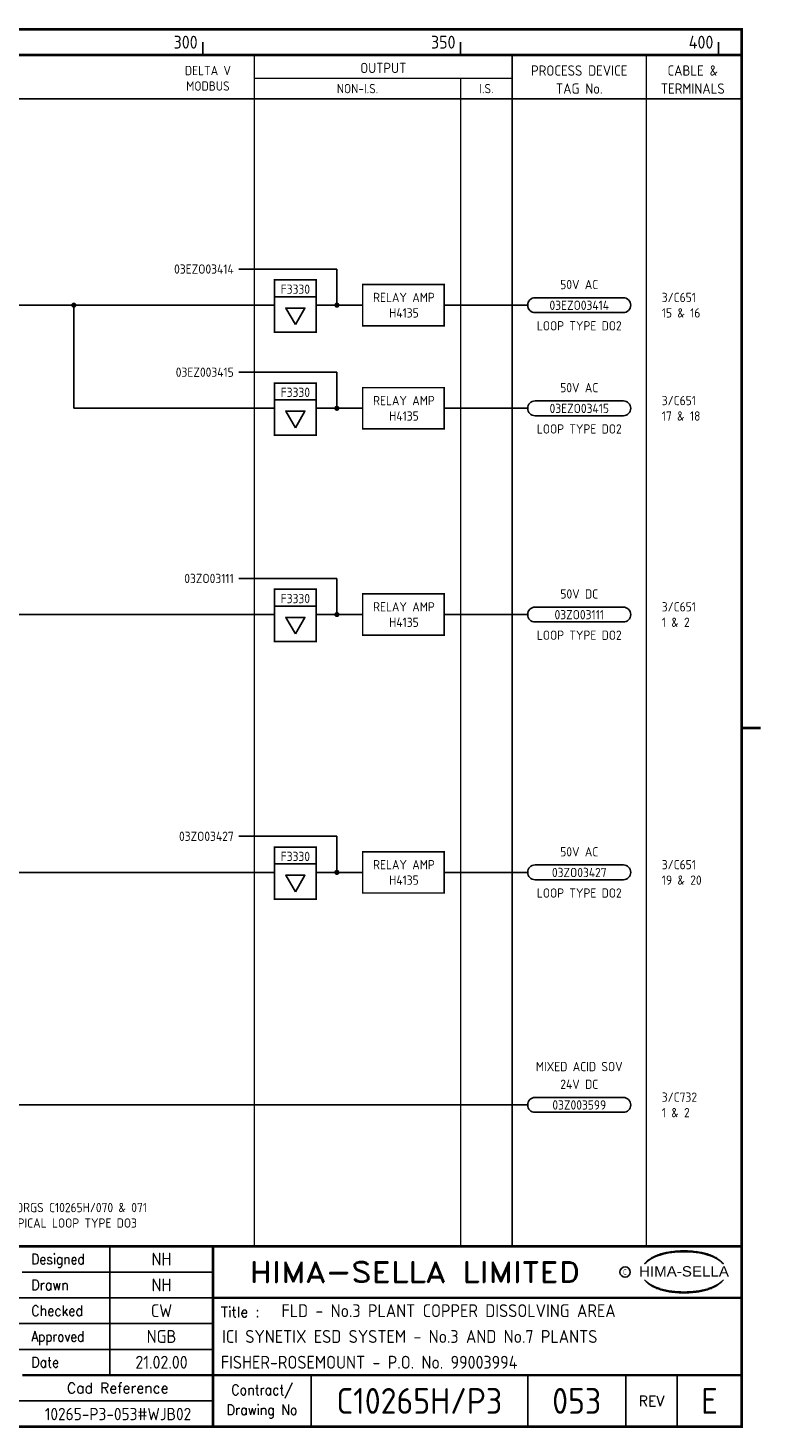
# Model space of a CAD drawing. Extents: x 0 to 408, y 0 to 275.
# Tile 2 of 2: x 266 to 408, y 0 to 272. Entities that reach past the tile are written whole.
import ezdxf
from ezdxf.enums import TextEntityAlignment as Align

# ---------------------------------------------------------------- set-up
doc = ezdxf.new("R2010")
doc.units = 0
doc.header["$LTSCALE"] = 0.25
doc.header["$MEASUREMENT"] = 0
doc.linetypes.add('HIDDEN', pattern=[0.375, 0.25, -0.125])
doc.layers.get('0').update_dxf_attribs({"color": 41, "linetype": 'CONTINUOUS'})
for name, color, linetype in [('00-DRG_FRAME', 12, 'CONTINUOUS'), ('02-TEXT', 2, 'CONTINUOUS'), ('053', 7, 'CONTINUOUS'), ('053-TEXT', 2, 'CONTINUOUS')]:
    doc.layers.add(name, color=color, linetype=linetype)
doc.styles.add('ARIAL', font='arial.ttf', dxfattribs={"height": 2.5})
doc.styles.add('ISO', font='iso.shx')
doc.styles.add('ROMAND', font='ROMAND')

# ---------------------------------------------------------------- blocks, each defined once
blk = doc.blocks.new('A3-CONTRACT')
at = {"style": 'ISO'}
for tag, height, p in [('SCALE', 2.5, (106.86, 31.75)), ('DIMS', 2.5, (106.86, 26.75)), ('CONTRACT', 5, (342, 3)), ('CAD-REF', 2.5, (282, 1.75))]:
    blk.add_attdef(tag, text='', height=height, dxfattribs=at).set_placement(p, align=Align.CENTER)
for tag, p in [('TITLE_2', (303.75, 16.75)), ('TITLE_3', (303.5, 11.75))]:
    blk.add_attdef(tag, p, '', height=2.5, dxfattribs=at)
blk = doc.blocks.new('A3-TITLE')
at = {"style": 'ISO'}
blk.add_attdef('TITLE_1', (315.25, 21.75), '', height=2.5, dxfattribs=at)
for tag, p in [('DRGNO', (372.5, 3)), ('REV.', (398.25, 3))]:
    blk.add_attdef(tag, text='', height=5, dxfattribs=at).set_placement(p, align=Align.CENTER)
blk = doc.blocks.new('A3-REVA')
at = {"style": 'ISO'}
for tag, p in [('DESIGNED', (292, 31.75)), ('A', (117.7, 26.75)), ('DES', (127.7, 26.75)), ('DRN', (137.7, 26.75)), ('CHKD', (147.7, 26.75)), ('APPD', (157.7, 26.75)), ('DATE', (258, 26.75)), ('DRAWN', (292, 26.75)), ('CHECKED', (292, 21.75)), ('APPD', (292, 16.75)), ('DATE', (292, 11.75))]:
    blk.add_attdef(tag, text='', height=2.5, dxfattribs=at).set_placement(p, align=Align.CENTER)
blk.add_attdef('DESCRIPTION', (164.7, 26.75), '', height=2.5, dxfattribs=at)

msp = doc.modelspace()

# ---------------------------------------------------------------- linework, layer by layer
at = {"layer": '00-DRG_FRAME'}
for p, q in [((300, 266.5), (300, 269)), ((350, 266.5), (350, 269)), ((400, 266.5), (400, 269)), ((282, 35.5), (282, 10.5)), ((265, 30.5), (302, 30.5)), ((302, 25.5), (112.7, 25.5)), ((112.7, 20.5), (302, 20.5)), ((302, 15.5), (112.7, 15.5)), ((321, 10.5), (321, 0.5)), ((363, 10.5), (363, 0.5)), ((382, 0.5), (382, 10.5)), ((392, 10.5), (392, 0.5)), ((302, 5.5), (112.7, 5.5))]:
    msp.add_line(p, q, dxfattribs=at)
at = {"layer": '00-DRG_FRAME', "const_width": 0.5}
msp.add_lwpolyline([(14.5, 0.5), (404.5, 0.5), (404.5, 271.5), (14.5, 271.5)], close=True, dxfattribs=at)
at = {"layer": '00-DRG_FRAME'}
for points, const_width in [([(14.5, 266.5), (404.5, 266.5)], 0.5), ([(310, 266.5), (310, 35.5)], 0.3), ([(360, 266.5), (360, 35.5)], 0.3), ([(386, 266.5), (386, 35.5)], 0.3), ([(310, 262), (360, 262)], 0.3), ([(14.5, 258), (404.5, 258)], 0.3), ([(404.5, 136), (408.18, 136)], 0.5), ([(404.5, 35.5), (14.5, 35.5)], 0.5), ([(302, 0.5), (302, 35.5)], 0.5), ([(404.5, 25.5), (302, 25.5)], 0.5), ([(265, 10.5), (404.5, 10.5)], 0.5)]:
    msp.add_lwpolyline(points, dxfattribs=dict(at, const_width=const_width))
at = {"layer": '00-DRG_FRAME', "linetype": 'HIDDEN', "ltscale": 20, "const_width": 0.3}
msp.add_lwpolyline([(350, 262), (350, 35.5)], dxfattribs=at)
at = {"layer": '00-DRG_FRAME', "color": 3}
msp.add_circle((381.88, 30.5), 1, dxfattribs=at)
for centre, radius, start, end in [((390.6, 26.83), 7.24, 106.0532, 133.5024), ((390.11, 28.1), 5.98, 122.244, 131.6154), ((389.75, 28.78), 5.21, 111.8206, 122.8668), ((391.78, 24.7), 9.76, 107.5931, 113.9452), ((393.1, 18.5), 15.94, 89.2698, 106.3911), ((392.1, 23.52), 10.99, 96.0146, 107.3203), ((393.29, 16.31), 18.28, 92.8917, 97.3734), ((393.24, 18.86), 15.73, 89.7805, 93.1738), ((393.36, 18.86), 15.73, 86.8262, 90.2195), ((393.51, 18.5), 15.94, 73.6089, 90.7302), ((393.31, 16.31), 18.28, 82.6266, 87.1083), ((394.51, 23.52), 10.99, 72.6797, 83.9854), ((394.83, 24.7), 9.76, 66.0548, 72.4069), ((396, 26.83), 7.24, 46.4976, 73.9468), ((396.85, 28.78), 5.21, 57.1332, 68.1794), ((396.49, 28.1), 5.98, 48.3846, 57.756), ((390.88, 27.01), 7.3, 130.419, 136.057), ((395.73, 27.01), 7.3, 43.943, 49.581), ((390.88, 34.04), 7.3, 223.943, 229.581), ((390.6, 34.23), 7.24, 226.4976, 253.9468), ((390.11, 32.96), 5.98, 228.3846, 237.756), ((389.75, 32.28), 5.21, 237.1332, 248.1794), ((391.78, 36.36), 9.76, 246.0548, 252.4069), ((393.1, 42.56), 15.94, 253.6089, 270.7302), ((393.51, 42.56), 15.94, 269.2698, 286.3911), ((394.83, 36.36), 9.76, 287.5931, 293.9452), ((396, 34.23), 7.24, 286.0532, 313.5024), ((396.85, 32.28), 5.21, 291.8206, 302.8668), ((396.49, 32.96), 5.98, 302.244, 311.6154), ((395.73, 34.04), 7.3, 310.419, 316.057), ((392.1, 37.54), 10.99, 252.6797, 263.9854), ((393.29, 44.75), 18.28, 262.6266, 267.1083), ((393.24, 42.19), 15.73, 266.8262, 270.2195), ((393.36, 42.19), 15.73, 269.7805, 273.1738), ((393.31, 44.75), 18.28, 272.8917, 277.3734), ((394.51, 37.54), 10.99, 276.0146, 287.3203)]:
    msp.add_arc(centre, radius, start, end, dxfattribs=at)
at = {"layer": '053'}
for p, q in [((307, 225), (326, 225)), ((326, 225), (326, 218)), ((215.01, 218), (313.9, 218)), ((275, 218), (275, 198)), ((313.9, 219.64), (322, 219.64)), ((322, 218), (331, 218)), ((346.8, 218), (363, 218)), ((364.44, 219.44), (381.55, 219.44)), ((364.44, 216.56), (381.55, 216.56)), ((307, 205), (326, 205)), ((326, 205), (326, 198)), ((313.9, 199.64), (322, 199.64)), ((364.44, 199.44), (381.55, 199.44)), ((275, 198), (313.9, 198)), ((322, 198), (331, 198)), ((346.8, 198), (363, 198)), ((364.44, 196.56), (381.55, 196.56)), ((307, 165), (326, 165)), ((326, 165), (326, 158)), ((210.68, 158), (313.9, 158)), ((313.9, 159.64), (322, 159.64)), ((322, 158), (331, 158)), ((346.8, 158), (363, 158)), ((364.44, 159.44), (381.55, 159.44)), ((364.44, 156.56), (381.55, 156.56)), ((307, 115), (326, 115)), ((326, 115), (326, 108)), ((313.9, 109.64), (322, 109.64)), ((364.44, 109.44), (381.55, 109.44)), ((210.68, 108), (313.9, 108)), ((322, 108), (331, 108)), ((346.8, 108), (363, 108)), ((364.44, 106.56), (381.55, 106.56)), ((210.68, 62.91), (363, 62.91)), ((364.44, 64.36), (381.55, 64.36)), ((364.44, 61.47), (381.55, 61.47))]:
    msp.add_line(p, q, dxfattribs=at)
at = {"layer": '053', "const_width": 0.315}
for points in [[(313.9, 212.78), (322, 212.78), (322, 222.9), (313.9, 222.9)], [(331, 214), (346.8, 214), (346.8, 222), (331, 222)], [(313.9, 192.78), (322, 192.78), (322, 202.9), (313.9, 202.9)], [(331, 194), (346.8, 194), (346.8, 202), (331, 202)], [(313.9, 152.78), (322, 152.78), (322, 162.9), (313.9, 162.9)], [(331, 154), (346.8, 154), (346.8, 162), (331, 162)], [(313.9, 102.78), (322, 102.78), (322, 112.9), (313.9, 112.9)], [(331, 104), (346.8, 104), (346.8, 112), (331, 112)]]:
    msp.add_lwpolyline(points, close=True, dxfattribs=at)
at = {"layer": '053', "const_width": 0.5}
for points in [[(274.75, 218, 1), (275.25, 218, 1)], [(325.75, 218, 1), (326.25, 218, 1)], [(325.75, 198, 1), (326.25, 198, 1)], [(325.75, 158, 1), (326.25, 158, 1)], [(325.75, 108, 1), (326.25, 108, 1)]]:
    msp.add_lwpolyline(points, format="xyb", close=True, dxfattribs=at)
at = {"layer": '053'}
for points in [[(317.95, 214.24), (319.8, 217.45), (316.1, 217.45)], [(317.95, 194.24), (319.8, 197.45), (316.1, 197.45)], [(317.95, 154.24), (319.8, 157.45), (316.1, 157.45)], [(317.95, 104.24), (319.8, 107.45), (316.1, 107.45)]]:
    msp.add_lwpolyline(points, close=True, dxfattribs=at)
for centre, start, end in [((364.44, 218), 90, 270), ((381.55, 218), 270, 90), ((364.44, 198), 90, 270), ((381.55, 198), 270, 90), ((364.44, 158), 90, 270), ((381.55, 158), 270, 90), ((364.44, 108), 90, 270), ((381.55, 108), 270, 90), ((364.44, 62.91), 90, 270), ((381.55, 62.91), 270, 90)]:
    msp.add_arc(centre, 1.44, start, end, dxfattribs=at)

# ---------------------------------------------------------------- block references
ref = msp.add_blockref('A3-CONTRACT', (0, 0))
ref.add_attrib('SCALE', 'N/A', dxfattribs={"height": 2.5, "style": 'ISO'}).set_placement((106.86, 31.75), align=Align.CENTER)
ref.add_attrib('DIMS', 'N/A', dxfattribs={"height": 2.5, "style": 'ISO'}).set_placement((106.86, 26.75), align=Align.CENTER)
ref.add_attrib('CAD-REF', '10265-P3-053#WJB02', dxfattribs={"height": 2.4, "style": 'ISO'}).set_placement((283.57, 1.75), align=Align.CENTER)
ref.add_attrib('TITLE_2', 'ICI SYNETIX ESD SYSTEM - No.3 AND No.7 PLANTS', (303.75, 16.75), dxfattribs={"height": 2.5, "style": 'ISO'})
ref.add_attrib('TITLE_3', 'FISHER-ROSEMOUNT - P.O. No. 99003994', (303.5, 11.75), dxfattribs={"height": 2.5, "style": 'ISO'})
ref.add_attrib('CONTRACT', 'C10265H/P3', dxfattribs={"height": 5, "style": 'ISO'}).set_placement((342, 3), align=Align.CENTER)
at = {"layer": '053-TEXT'}
ref = msp.add_blockref('A3-REVA', (0, 0), dxfattribs=at)
ref.add_attrib('DESIGNED', 'NH', dxfattribs={"layer": '0', "height": 2.5, "style": 'ISO'}).set_placement((292, 31.75), align=Align.CENTER)
ref.add_attrib('DRAWN', 'NH', dxfattribs={"layer": '0', "height": 2.5, "style": 'ISO'}).set_placement((292, 26.75), align=Align.CENTER)
ref.add_attrib('CHECKED', 'CW', dxfattribs={"layer": '0', "height": 2.5, "style": 'ISO'}).set_placement((292, 21.75), align=Align.CENTER)
ref.add_attrib('APPD', 'NGB', dxfattribs={"layer": '0', "height": 2.5, "style": 'ISO'}).set_placement((292, 16.75), align=Align.CENTER)
ref.add_attrib('A', 'P2', dxfattribs={"layer": '0', "height": 2.5, "style": 'ISO'}).set_placement((117.7, 26.75), align=Align.CENTER)
ref.add_attrib('DES', 'NH', dxfattribs={"layer": '0', "height": 2.5, "style": 'ISO'}).set_placement((127.7, 26.75), align=Align.CENTER)
ref.add_attrib('DRN', 'NH', dxfattribs={"layer": '0', "height": 2.5, "style": 'ISO'}).set_placement((137.7, 26.75), align=Align.CENTER)
ref.add_attrib('CHKD', 'CW', dxfattribs={"layer": '0', "height": 2.5, "style": 'ISO'}).set_placement((147.7, 26.75), align=Align.CENTER)
ref.add_attrib('APPD', 'NGB', dxfattribs={"layer": '0', "height": 2.5, "style": 'ISO'}).set_placement((157.7, 26.75), align=Align.CENTER)
ref.add_attrib('DESCRIPTION', 'CLIENTS COMMENTS.', (164.7, 26.75), dxfattribs={"layer": '0', "height": 2.5, "style": 'ISO'})
ref.add_attrib('DATE', '09.03.00', dxfattribs={"layer": '0', "height": 2.5, "style": 'ISO'}).set_placement((257.5, 26.75), align=Align.CENTER)
ref.add_attrib('DATE', '21.02.00', dxfattribs={"layer": '0', "height": 2.5, "style": 'ISO'}).set_placement((292, 11.75), align=Align.CENTER)
msp.add_blockref('A3-TITLE', (0, 0), dxfattribs=at).add_auto_attribs({'TITLE_1': 'FLD - No.3 PLANT COPPER DISSOLVING AREA', 'DRGNO': '053', 'REV.': 'E'})

# ---------------------------------------------------------------- texts
at = {"layer": '00-DRG_FRAME', "style": 'ISO'}
for s, p in [('300', (299, 267.75)), ('350', (349, 267.75)), ('400', (399, 267.75))]:
    msp.add_text(s, height=2.5, dxfattribs=at).set_placement(p, align=Align.RIGHT)
for s, height, p in [('DELTA V', 1.8, (301, 263.5)), ('OUTPUT', 2, (335, 264)), ('PROCESS DEVICE', 2, (373, 263.5)), ('CABLE &', 2, (395, 263.5)), ('MODBUS', 1.8, (301, 260.5)), ('NON-I.S.', 1.8, (330, 260)), ('I.S.', 1.8, (355, 260)), ('TAG No.', 2, (373, 260)), ('TERMINALS', 2, (395, 260))]:
    msp.add_text(s, height=height, dxfattribs=at).set_placement(p, align=Align.MIDDLE)
at = {"layer": '00-DRG_FRAME', "color": 4, "style": 'ROMAND'}
for s, width, p in [('Designed', 0.87, (266.75, 32)), ('Drawn', 0.9, (266.75, 27)), ('Checked', 0.9, (266.75, 22)), ('Approved', 0.85, (266.75, 17)), ('Date', 0.9, (266.75, 12))]:
    msp.add_text(s, height=2, dxfattribs=dict(at, width=width)).set_placement(p)
at = {"layer": '00-DRG_FRAME', "style": 'ROMAND', "width": 1.15}
msp.add_text('HIMA-SELLA LIMITED', height=4, dxfattribs=at).set_placement((341.1, 30.5), align=Align.MIDDLE)
at = {"layer": '00-DRG_FRAME', "color": 3, "style": 'ISO', "width": 0.9}
msp.add_text('C', height=1, dxfattribs=at).set_placement((381.84, 30), align=Align.CENTER)
at = {"layer": '00-DRG_FRAME', "style": 'ARIAL', "width": 1.05}
msp.add_text('HIMA-SELLA', height=2, dxfattribs=at).set_placement((393.3, 29.63), align=Align.CENTER)
at = {"layer": '00-DRG_FRAME', "color": 4, "style": 'ROMAND'}
msp.add_text('Title :', height=2, dxfattribs=at).set_placement((303.5, 21.75))
for s, p in [('Cad Reference', (283.5, 8)), ('REV', (387, 5.5))]:
    msp.add_text(s, height=2, dxfattribs=at).set_placement(p, align=Align.MIDDLE)
at = {"layer": '00-DRG_FRAME', "color": 4, "style": 'ROMAND', "width": 0.9}
for s, p in [('Contract/', (311.5, 7.5)), ('Drawing No', (311.5, 3.5))]:
    msp.add_text(s, height=2, dxfattribs=at).set_placement(p, align=Align.MIDDLE)
at = {"layer": '02-TEXT', "style": 'ISO'}
for s, p in [('FOR TYPICAL LOOP TYPES SEE DRGS C10265H/070 & 071', (231, 43)), ('ALL ANNUNCIATOR OUTPUTS TYPICAL LOOP TYPE DO3', (231, 40))]:
    msp.add_text(s, height=1.8, dxfattribs=at).set_placement(p, align=Align.MIDDLE_LEFT)
at = {"layer": '053-TEXT', "style": 'ISO'}
for s, p in [('03EZO03414', (306, 225)), ('03EZ003415', (306, 205)), ('03ZO03111', (306, 165)), ('03ZO03427', (306, 115))]:
    msp.add_text(s, height=1.8, dxfattribs=at).set_placement(p, align=Align.MIDDLE_RIGHT)
for s, p in [('50V AC', (373, 222)), ('RELAY AMP', (339, 219.5)), ('H4135', (339, 216.5)), ('03EZO03414', (373, 217.98)), ('LOOP TYPE DO2', (373, 214)), ('50V AC', (373, 202)), ('RELAY AMP', (339, 199.5)), ('03EZO03415', (373, 197.98)), ('H4135', (339, 196.5)), ('LOOP TYPE DO2', (373, 194)), ('50V DC', (373, 162)), ('RELAY AMP', (339, 159.5)), ('H4135', (339, 156.5)), ('03ZO03111', (373, 157.98)), ('LOOP TYPE DO2', (373, 154)), ('50V AC', (373, 112)), ('RELAY AMP', (339, 109.5)), ('03ZO03427', (373, 107.98)), ('H4135', (339, 106.5)), ('LOOP TYPE DO2', (373, 104)), ('MIXED ACID SOV', (373, 70.34)), ('24V DC', (373, 66.91)), ('03Z003599', (373, 62.9))]:
    msp.add_text(s, height=1.8, dxfattribs=at).set_placement(p, align=Align.MIDDLE)
for p in [(317.95, 220.2), (317.95, 200.2), (317.95, 160.2), (317.95, 110.2)]:
    msp.add_text('F3330', height=1.8, dxfattribs=at).set_placement(p, align=Align.CENTER)
for s, p in [('3/C651', (389, 219.5)), ('15 & 16', (389, 216.5)), ('3/C651', (389, 199.5)), ('17 & 18', (389, 196.5)), ('3/C651', (389, 159.5)), ('1 & 2', (389, 156.5)), ('3/C651', (389, 109.5)), ('19 & 20', (389, 106.5)), ('3/C732', (389, 64.41)), ('1 & 2', (389, 61.41))]:
    msp.add_text(s, height=1.8, dxfattribs=at).set_placement(p, align=Align.MIDDLE_LEFT)

doc.saveas('drawing.dxf')
